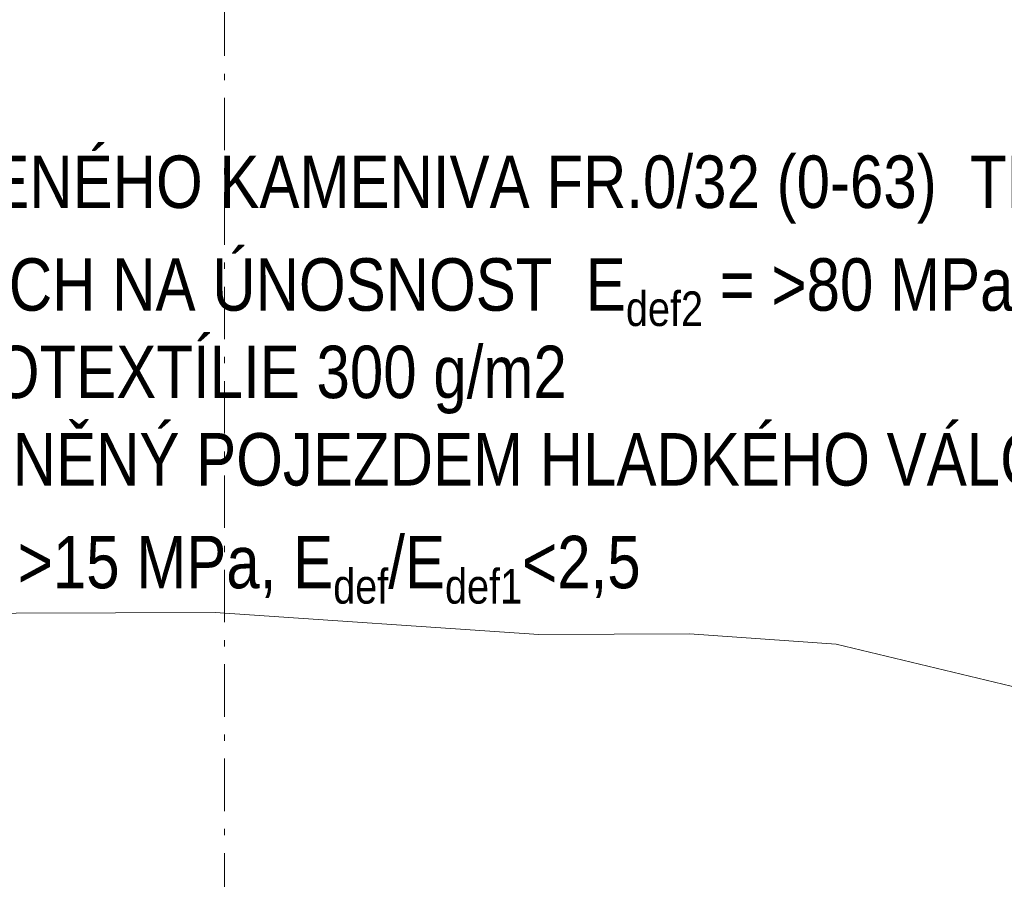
# Model space of a CAD drawing. Header units: millimetres. Extents: x -479461597 to -478645968, y -1101060132 to -1100898045.
# Tile 44 of 145: x -479163606 to -479158910, y -1101050849 to -1101046751. Entities that reach past the tile are written whole.
import ezdxf
from ezdxf.enums import TextEntityAlignment as Align

# ---------------------------------------------------------------- set-up
doc = ezdxf.new("R2010")
doc.units = ezdxf.units.MM
doc.header["$MEASUREMENT"] = 0
doc.linetypes.add('Wipeout_Contour', pattern=[1000, 0, -1000])
doc.linetypes.add('Čerchovaná M', pattern=[450, 250, -85, 30, -85])
for name, color, linetype in [('Bourané_2D prvky - vyplně', 7, 'Continuous'), ('Konstrukční síť', 7, 'Continuous'), ('Situace - terén PT', 7, 'Continuous')]:
    doc.layers.add(name, color=color, linetype=linetype)
doc.layers.add('Konstrukční síť_Pero_č.__183', color=7, linetype='Continuous', lineweight=20)
doc.layers.add('Legenda_Pero_č.__6', color=7, linetype='Continuous', lineweight=20)
doc.layers.add('Konstrukční síť_Pero_č.__81', color=7, linetype='Continuous', lineweight=13, true_color=0xa8a8a8)
doc.layers.add('Situace - terén PT_Pero_č.__190', color=7, linetype='Continuous', lineweight=20, true_color=0x6d6f03)
doc.styles.add('GENERATED_STYLE_5', font='txt')
doc.styles.add('GENERATED_STYLE_7', font='txt')

# ---------------------------------------------------------------- blocks, each defined once
blk = doc.blocks.new('Řez_1_2', base_point=(-479162629.7, -1101050723.4))
at = {"layer": 'Situace - terén PT_Pero_č.__190', "color": 66, "linetype": 'Continuous', "lineweight": 20, "true_color": 0x6d6f03, "flags": 128}
blk.add_lwpolyline([(-479144460.5, -1101050567.6), (-479146836.7, -1101050557), (-479147547.3, -1101050541.2), (-479148288.6, -1101050394.9), (-479148979.1, -1101050508.5), (-479152816.4, -1101050298.4), (-479154292.2, -1101050293), (-479156256, -1101050193.9), (-479157962.8, -1101050147.3), (-479159711.9, -1101049727.6), (-479160410.8, -1101049679.1), (-479161129.7, -1101049681), (-479162673.2, -1101049576.1), (-479167422.4, -1101049592), (-479168063.9, -1101049582.8), (-479170556.3, -1101049605), (-479171974.3, -1101049553.8), (-479172572, -1101049569.7), (-479174678.2, -1101049555.6), (-479175102.3, -1101049544.8), (-479178756.4, -1101049589.8), (-479179972.2, -1101049586.7)], dxfattribs=at)
blk = doc.blocks.new('Standardní značka sítě[5]_2', base_point=(-479162629.8, -1101040723.4))
at = {"layer": 'Konstrukční síť_Pero_č.__81', "color": 253, "linetype": 'Čerchovaná M', "lineweight": 13, "true_color": 0xa8a8a8}
blk.add_line((-479162629.8, -1101041723.4), (-479162629.8, -1101053723.4), dxfattribs=at)
at = {"layer": 'Konstrukční síť_Pero_č.__183', "color": 7, "lineweight": 20, "style": 'GENERATED_STYLE_7'}
for tag, p in [('AC_MarkerText_1_0', (-479162629.8, -1101040472)), ('AC_MarkerText_1_1', (-479162629.8, -1101054972))]:
    blk.add_attdef(tag, text='', height=250, rotation=360, dxfattribs=at).set_placement(p, align=Align.MIDDLE_CENTER)

msp = doc.modelspace()

# ---------------------------------------------------------------- block references
at = {"layer": 'Konstrukční síť', "color": 7, "linetype": 'Continuous', "lineweight": 20}
msp.add_blockref('Standardní značka sítě[5]_2', (-479162629.8, -1101040723.4), dxfattribs=at)
at = {"layer": 'Situace - terén PT', "lineweight": 0}
msp.add_blockref('Řez_1_2', (-479162629.7, -1101050723.4), dxfattribs=at)

# ---------------------------------------------------------------- next in the draw order: wipeouts: each hides what was drawn before it
at = {"color": 254, "linetype": 'Wipeout_Contour', "lineweight": 0, "ltscale": 22815239324.08686}
msp.add_wipeout([(-479191249.1, -1101049424.9), (-479191950.7, -1101049418.9), (-479191950.5, -1101052882.9), (-479148371.7, -1101052879.8), (-479148371.7, -1101051975.7), (-479159539.8, -1101052087.3), (-479160677.3, -1101052098.7), (-479160782.4, -1101052481), (-479161076.7, -1101052481), (-479161179.3, -1101052108), (-479174655, -1101051973.2), (-479187215.9, -1101052173.6), (-479187283.5, -1101052419.4), (-479187557.1, -1101052419.4), (-479187658.6, -1101052050.4), (-479190180.3, -1101051973.3), (-479190177.8, -1101051723.4), (-479190727.8, -1101051723.4), (-479190727.8, -1101050169.3)], dxfattribs=at).dxf.layer = 'Bourané_2D prvky - vyplně'

# ---------------------------------------------------------------- next in the draw order: texts
at = {"layer": 'Legenda_Pero_č.__6', "color": 7, "linetype": 'Continuous', "lineweight": 20, "insert": (-479168017.2, -1101046981.5), "char_height": 250, "attachment_point": 1, "style": 'GENERATED_STYLE_5'}
msp.add_mtext('\\A1;{\\pql;\\pt623.517,1624.39,2632.63,14911.4,16319.1,17048.7;\\fArial Narrow|b0|i0|c238|p34;^I^I^I^I^I^I^I^I^I^I^I^I\\P\\pql;\\pt623.517,1624.39,2632.63,14911.4,16319.1,17048.7;\\fArial Narrow|b0|i0|c238|p34;^IDRENÁŽNÍ VRSTVA Z DRCENÉHO KAMENIVA FR.0/32 (0-63)  TL.cca 800- 1000 mm^I\\P\\pql;\\pt1257.35,2110.82,11941.2,13073.2,13654;\\fArial Narrow|b0|i0|c238|p34;       ^IHUTNĚNA PO VRSTVÁCH NA ÚNOSNOST  E\\fArial Narrow|b0|i0|c238|p34;\\A1{\\H.66x;\\S ^ def2;}\\fArial Narrow|b0|i0|c238|p34; = >80 MPa, E\\fArial Narrow|b0|i0|c238|p34;\\A1{\\H.66x;\\S ^ def;}\\fArial Narrow|b0|i0|c238|p34;/E\\fArial Narrow|b0|i0|c238|p34;\\A1{\\H.66x;\\S ^ def1;}\\fArial Narrow|b0|i0|c238|p34;<2,5\\P\\pql;\\pt623.517,1624.39,2632.63,14911.4,16319.1,17048.7;\\fArial Narrow|b0|i0|c238|p34;^ISEPARAČNÍ NETKANÁ  GEOTEXTÍLIE 300 g/m2\\fArial Narrow|b0|i0|c238|p34;^I^I^I^I\\P\\pql;\\pt623.517,1624.39,2632.63,14911.4,16319.1,17048.7;\\fArial Narrow|b0|i0|c238|p34;^ISTÁVAJÍCÍ TERÉN PŘEHUTNĚNÝ POJEZDEM HLADKÉHO VÁLCE\\P\\pql;\\pt1257.35,2110.82,11941.2,13073.2,13654;\\fArial Narrow|b0|i0|c238|p34;^INA ÚNOSNOST  E\\fArial Narrow|b0|i0|c238|p34;\\A1{\\H.66x;\\S ^ def2;}\\fArial Narrow|b0|i0|c238|p34; = >\\fArial Narrow|b0|i0|c238|p34;15\\fArial Narrow|b0|i0|c238|p34; MPa, \\fArial Narrow|b0|i0|c238|p34;E\\fArial Narrow|b0|i0|c238|p34;\\A1{\\H.66x;\\S ^ def;}\\fArial Narrow|b0|i0|c238|p34;/E\\fArial Narrow|b0|i0|c238|p34;\\A1{\\H.66x;\\S ^ def1;}\\fArial Narrow|b0|i0|c238|p34;<2,5^I\\fArial Narrow|b0|i0|c238|p34;^I^I^I^I^I\\P\\pql;\\fArial Narrow|b0|i0|c238|p34;}', dxfattribs=at)

doc.saveas('drawing.dxf')
